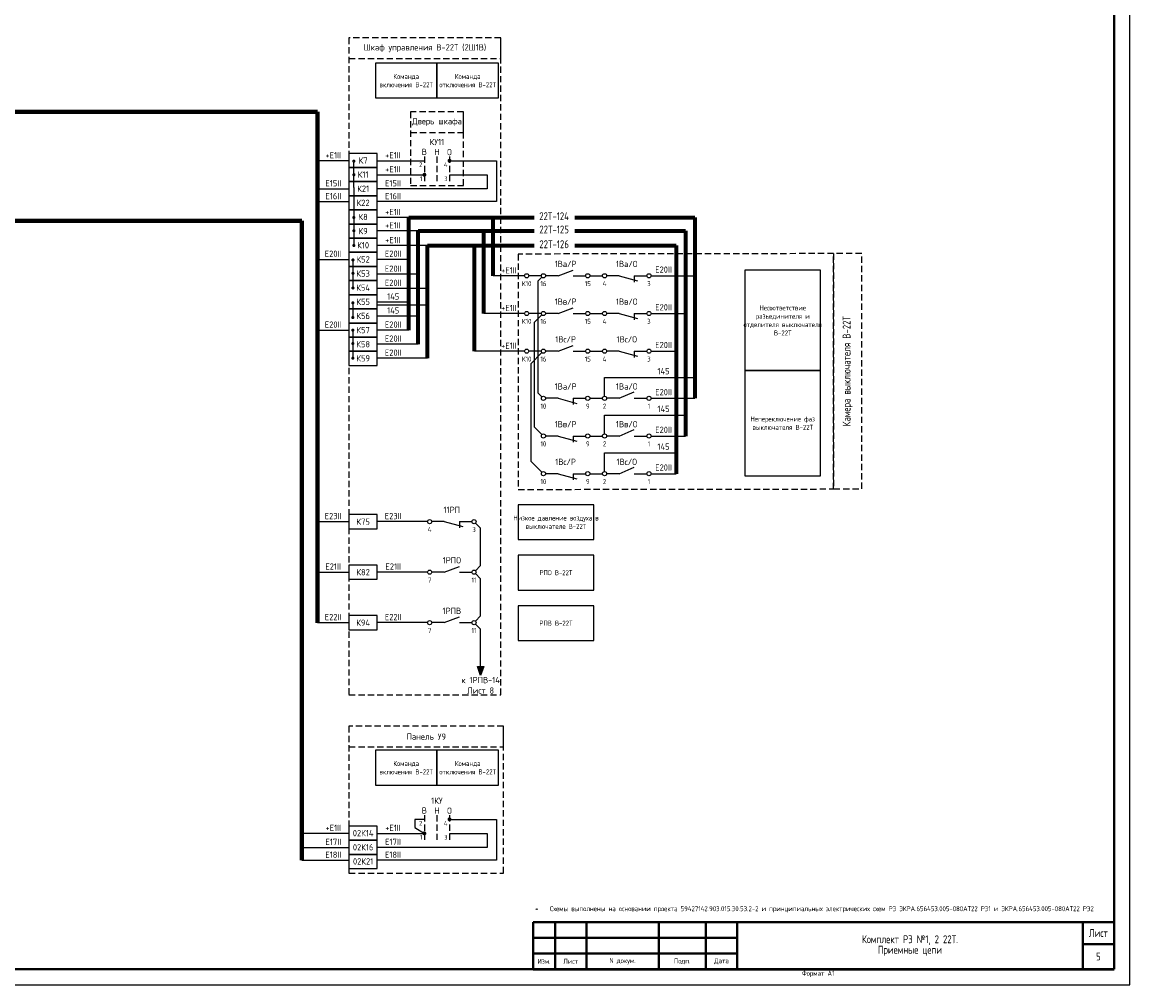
# Model space of a CAD drawing. Header units: millimetres. Extents: x 616 to 6196, y 2487 to 5711.
# Tile 30 of 46: x 3284 to 3637, y 5117 to 5423. Entities that reach past the tile are written whole.
import ezdxf
from ezdxf.enums import TextEntityAlignment as Align

# ---------------------------------------------------------------- set-up
doc = ezdxf.new("R2010")
doc.units = ezdxf.units.MM
doc.linetypes.add('JIS_02_2.0', pattern=[3, 2, -1])
doc.layers.add('основная 0.5', color=7, linetype='Continuous', lineweight=50)
doc.styles.add('SIMPLEX', font='GOST.ttf', dxfattribs={"height": 5})

msp = doc.modelspace()

# ---------------------------------------------------------------- hatches: boundary and pattern name
h = msp.add_hatch(color=256)
h.dxf.hatch_style = 1
h.paths.add_polyline_path([(3430.97, 5218.38), (3428.97, 5218.38), (3429.97, 5215.54)])

# ---------------------------------------------------------------- linework, layer by layer
at = {"lineweight": -2}
for p, q in [((3636.65, 5117.04), (3636.65, 5711.04)), ((2795.65, 5117.04), (3636.65, 5117.04))]:
    msp.add_line(p, q, dxfattribs=at)
at = {"lineweight": 40}
for p, q in [((3631.65, 5122.04), (3631.65, 5706.04)), ((3446.65, 5137.03), (3511.65, 5137.03)), ((3621.65, 5137.04), (3621.65, 5122.04)), ((3446.65, 5132.03), (3511.65, 5132.03)), ((3621.65, 5130.04), (3631.65, 5130.04)), ((3446.65, 5127.03), (3511.65, 5127.03)), ((2815.65, 5122.04), (3631.65, 5122.04))]:
    msp.add_line(p, q, dxfattribs=at)
at = {"lineweight": 80}
for p, q in [((3378.05, 5394.96), (3227.76, 5394.96)), ((3378.05, 5232.31), (3378.05, 5394.96)), ((3227.76, 5360.23), (3373.05, 5360.23)), ((3373.05, 5360.23), (3373.05, 5156.72))]:
    msp.add_line(p, q, dxfattribs=at)
for p, q in [((3388.05, 5379.36), (3378.05, 5379.36)), ((3389.62, 5370.84), (3389.61, 5378.95)), ((3397.05, 5379.36), (3412.05, 5379.36)), ((3420.04, 5379.36), (3435.04, 5379.36)), ((3435.04, 5379.36), (3435.04, 5366.36)), ((3397.05, 5374.9), (3412.05, 5374.9)), ((3420.04, 5374.9), (3432.04, 5374.9)), ((3432.04, 5374.9), (3432.04, 5370.45)), ((3378.05, 5370.45), (3388.05, 5370.45)), ((3389.62, 5370.84), (3389.62, 5352.39)), ((3432.04, 5370.45), (3397.05, 5370.45)), ((3378.05, 5366.36), (3388.05, 5366.36)), ((3435.04, 5366.36), (3397.05, 5366.36)), ((3407.05, 5361.31), (3397.05, 5361.31)), ((3410.05, 5357.07), (3397.05, 5357.07)), ((3413.05, 5352.39), (3397.05, 5352.39)), ((3378.05, 5347.97), (3388.05, 5347.97)), ((3389.31, 5347.79), (3389.31, 5338.87)), ((3407.05, 5347.97), (3397.05, 5347.97)), ((3410.05, 5343.21), (3397.05, 5343.21)), ((3443.96, 5342.74), (3433.96, 5342.74)), ((3449.28, 5342.74), (3445.28, 5342.74)), ((3454.61, 5342.74), (3450.61, 5342.74)), ((3454.61, 5342.74), (3459.42, 5344.58)), ((3459.42, 5342.74), (3463.42, 5342.74)), ((3464.74, 5342.74), (3468.74, 5342.74)), ((3474.07, 5342.74), (3470.07, 5342.74)), ((3474.07, 5342.74), (3479.93, 5341.16)), ((3478.88, 5342.74), (3482.88, 5342.74)), ((3478.88, 5342.74), (3478.88, 5340.74)), ((3484.21, 5342.74), (3498.17, 5342.74)), ((3449.48, 5342.27), (3448.18, 5340.98)), ((3448.18, 5340.98), (3448.18, 5305.51)), ((3413.05, 5338.73), (3397.05, 5338.73)), ((3389.3, 5334.13), (3389.29, 5329.45)), ((3407.05, 5334.37), (3397.05, 5334.37)), ((3413.05, 5333.44), (3397.05, 5333.44)), ((3454.61, 5330.74), (3459.42, 5332.58)), ((3410.05, 5329.93), (3397.05, 5329.93)), ((3443.96, 5330.74), (3430.96, 5330.74)), ((3449.28, 5330.74), (3445.28, 5330.74)), ((3449.48, 5330.27), (3447.03, 5327.82)), ((3454.61, 5330.74), (3450.61, 5330.74)), ((3459.42, 5330.74), (3463.42, 5330.74)), ((3464.74, 5330.74), (3468.74, 5330.74)), ((3474.07, 5330.74), (3470.07, 5330.74)), ((3474.07, 5330.74), (3479.93, 5329.16)), ((3478.88, 5330.74), (3482.88, 5330.74)), ((3478.88, 5330.74), (3478.88, 5328.74)), ((3484.21, 5330.74), (3495.17, 5330.74)), ((3378.05, 5325.42), (3388.05, 5325.42)), ((3389.29, 5325.42), (3389.3, 5316.5)), ((3407.05, 5325.42), (3397.05, 5325.42)), ((3447.03, 5327.82), (3447.03, 5294.66)), ((3410.05, 5320.98), (3397.05, 5320.98)), ((3443.96, 5318.74), (3427.96, 5318.74)), ((3449.28, 5318.74), (3445.28, 5318.74)), ((3449.48, 5318.27), (3445.91, 5314.71)), ((3454.61, 5318.74), (3450.61, 5318.74)), ((3454.61, 5318.74), (3459.42, 5320.58)), ((3459.42, 5318.74), (3463.42, 5318.74)), ((3464.74, 5318.74), (3468.74, 5318.74)), ((3474.07, 5318.74), (3470.07, 5318.74)), ((3474.07, 5318.74), (3479.93, 5317.16)), ((3478.88, 5318.74), (3482.88, 5318.74)), ((3478.88, 5318.74), (3478.88, 5316.74)), ((3484.21, 5318.74), (3492.17, 5318.74)), ((3413.05, 5316.47), (3397.05, 5316.47)), ((3445.91, 5314.71), (3445.91, 5283.78)), ((3469.41, 5304.41), (3469.41, 5310.41)), ((3469.41, 5310.41), (3498.17, 5310.41)), ((3449.48, 5304.21), (3448.18, 5305.51)), ((3474.07, 5303.74), (3478.88, 5305.77)), ((3454.61, 5303.74), (3450.61, 5303.74)), ((3454.61, 5303.74), (3460.57, 5302.13)), ((3459.42, 5303.74), (3463.42, 5303.74)), ((3459.42, 5303.74), (3459.42, 5301.74)), ((3464.74, 5303.74), (3468.74, 5303.74)), ((3474.07, 5303.74), (3470.07, 5303.74)), ((3478.88, 5303.74), (3482.88, 5303.74)), ((3484.21, 5303.74), (3498.17, 5303.74)), ((3469.41, 5292.41), (3469.41, 5298.41)), ((3469.41, 5298.41), (3495.17, 5298.41)), ((3449.48, 5292.21), (3447.03, 5294.66)), ((3474.07, 5291.74), (3478.88, 5293.77)), ((3454.61, 5291.74), (3450.61, 5291.74)), ((3454.61, 5291.74), (3460.57, 5290.13)), ((3459.42, 5291.74), (3463.42, 5291.74)), ((3459.42, 5291.74), (3459.42, 5289.74)), ((3464.74, 5291.74), (3468.74, 5291.74)), ((3474.07, 5291.74), (3470.07, 5291.74)), ((3478.88, 5291.74), (3482.88, 5291.74)), ((3484.21, 5291.74), (3495.17, 5291.74)), ((3469.41, 5280.41), (3469.41, 5286.41)), ((3469.41, 5286.41), (3492.17, 5286.41)), ((3449.48, 5280.21), (3445.91, 5283.78)), ((3454.61, 5279.74), (3450.61, 5279.74)), ((3454.61, 5279.74), (3460.57, 5278.13)), ((3459.42, 5279.74), (3463.42, 5279.74)), ((3459.42, 5279.74), (3459.42, 5277.74)), ((3464.74, 5279.74), (3468.74, 5279.74)), ((3474.07, 5279.74), (3470.07, 5279.74)), ((3474.07, 5279.74), (3478.88, 5281.77)), ((3478.88, 5279.74), (3482.88, 5279.74)), ((3484.21, 5279.74), (3492.17, 5279.74)), ((3378.05, 5264.48), (3388.05, 5264.48)), ((3413.05, 5264.48), (3397.05, 5264.48)), ((3418.38, 5264.48), (3414.38, 5264.48)), ((3418.38, 5264.48), (3424.25, 5262.91)), ((3423.19, 5264.48), (3427.19, 5264.48)), ((3423.19, 5264.48), (3423.19, 5262.48)), ((3428.32, 5264.01), (3429.97, 5262.36)), ((3429.97, 5250.52), (3429.97, 5262.36)), ((3378.05, 5248.4), (3388.05, 5248.4)), ((3413.05, 5248.4), (3397.05, 5248.4)), ((3418.38, 5248.4), (3414.38, 5248.4)), ((3418.38, 5248.4), (3423.19, 5250.24)), ((3423.19, 5248.4), (3427.19, 5248.4)), ((3428.32, 5248.87), (3429.97, 5250.52)), ((3428.32, 5247.93), (3429.97, 5246.28)), ((3429.97, 5234.45), (3429.97, 5246.28)), ((3418.38, 5232.33), (3423.19, 5234.17)), ((3428.32, 5232.8), (3429.97, 5234.45)), ((3378.05, 5232.33), (3388.05, 5232.33)), ((3413.05, 5232.33), (3397.05, 5232.33)), ((3418.38, 5232.33), (3414.38, 5232.33)), ((3423.19, 5232.33), (3427.19, 5232.33)), ((3428.32, 5231.86), (3429.97, 5230.21)), ((3429.97, 5218.38), (3429.97, 5230.21)), ((3428.97, 5218.38), (3430.97, 5218.38)), ((3429.97, 5215.54), (3428.97, 5218.38)), ((3430.97, 5218.38), (3429.97, 5215.54)), ((3412.04, 5169.72), (3409.01, 5169.72)), ((3409.01, 5169.72), (3409.01, 5167.17)), ((3409.01, 5167.17), (3412.04, 5165.26)), ((3420.04, 5169.72), (3435.04, 5169.72)), ((3435.04, 5169.72), (3435.04, 5156.72)), ((3388.05, 5165.26), (3373.05, 5165.26)), ((3397.05, 5165.26), (3412.05, 5165.26)), ((3420.04, 5165.26), (3432.04, 5165.26)), ((3432.04, 5165.26), (3432.04, 5160.81)), ((3373.05, 5160.81), (3388.05, 5160.81)), ((3432.04, 5160.81), (3397.05, 5160.81)), ((3373.05, 5156.72), (3388.05, 5156.72)), ((3435.04, 5156.72), (3397.05, 5156.72))]:
    msp.add_line(p, q)
at = {"linetype": 'JIS_02_2.0'}
for p, q in [((3412.04, 5380.72), (3412.04, 5372.88)), ((3412.04, 5380.72), (3412.04, 5375.72)), ((3416.04, 5380.72), (3416.04, 5372.88)), ((3416.04, 5380.72), (3416.04, 5375.72)), ((3420.04, 5380.72), (3420.04, 5372.88)), ((3420.04, 5380.72), (3420.04, 5375.72)), ((3412.04, 5171.08), (3412.04, 5163.24)), ((3412.04, 5171.08), (3412.04, 5166.08)), ((3416.04, 5171.08), (3416.04, 5163.24)), ((3416.04, 5171.08), (3416.04, 5166.08)), ((3420.04, 5171.08), (3420.04, 5163.24)), ((3420.04, 5171.08), (3420.04, 5166.08))]:
    msp.add_line(p, q, dxfattribs=at)
at = {"lineweight": 70}
for p, q in [((3407.05, 5361.31), (3447.05, 5361.31)), ((3407.05, 5325.42), (3407.05, 5361.31)), ((3433.96, 5342.74), (3433.96, 5361.31)), ((3459.92, 5361.31), (3498.17, 5361.31)), ((3498.17, 5361.31), (3498.17, 5303.74)), ((3410.05, 5320.98), (3410.05, 5357.07)), ((3410.05, 5357.07), (3447.05, 5357.07)), ((3430.96, 5330.74), (3430.96, 5357.07)), ((3459.92, 5357.07), (3495.17, 5357.07)), ((3495.17, 5357.07), (3495.17, 5291.74)), ((3413.05, 5316.47), (3413.05, 5352.39)), ((3413.05, 5352.39), (3447.05, 5352.39)), ((3427.96, 5318.74), (3427.96, 5352.39)), ((3459.92, 5352.39), (3492.17, 5352.39)), ((3492.17, 5352.39), (3492.17, 5279.74))]:
    msp.add_line(p, q, dxfattribs=at)
at = {"color": 32, "linetype": 'JIS_02_2.0', "true_color": 0xcd6928}
for points in [[(3436.4, 5418.47), (3388.05, 5418.47), (3388.05, 5209.33), (3436.4, 5209.33)], [(3436.4, 5418.47), (3388.05, 5418.47), (3388.05, 5411.91), (3436.4, 5411.91)], [(3424.48, 5394.96), (3407.64, 5394.96), (3407.64, 5371.47), (3424.48, 5371.47)], [(3424.48, 5394.96), (3407.64, 5394.96), (3407.64, 5388.4), (3424.48, 5388.4)], [(3542.35, 5349.8), (3441.91, 5349.66), (3441.91, 5274.74), (3542.35, 5274.88)], [(3542.35, 5349.8), (3542.35, 5274.88), (3551.29, 5274.89), (3551.29, 5349.8)], [(3437.22, 5199.33), (3388.05, 5199.33), (3388.05, 5152.61), (3437.22, 5152.61)], [(3437.22, 5199.33), (3388.05, 5199.33), (3388.05, 5192.76), (3437.22, 5192.76)]]:
    msp.add_lwpolyline(points, close=True, dxfattribs=at)
at = {"color": 7}
for points in [[(3396.45, 5399.34), (3416.04, 5399.34), (3416.04, 5410.42), (3396.45, 5410.42)], [(3416.04, 5399.34), (3435.63, 5399.34), (3435.63, 5410.42), (3416.04, 5410.42)], [(3514.1, 5312.59), (3538.18, 5312.59), (3538.18, 5344.49), (3514.1, 5344.49)], [(3514.1, 5279.06), (3538.18, 5279.06), (3538.18, 5312.59), (3514.1, 5312.59)], [(3441.91, 5258.78), (3465.98, 5258.78), (3465.98, 5269.85), (3441.91, 5269.85)], [(3441.91, 5242.7), (3465.98, 5242.7), (3465.98, 5253.78), (3441.91, 5253.78)], [(3441.91, 5226.63), (3465.98, 5226.63), (3465.98, 5237.7), (3441.91, 5237.7)], [(3396.45, 5180.63), (3416.04, 5180.63), (3416.04, 5191.71), (3396.45, 5191.71)], [(3416.04, 5180.63), (3435.63, 5180.63), (3435.63, 5191.71), (3416.04, 5191.71)]]:
    msp.add_lwpolyline(points, close=True, dxfattribs=at)
for points in [[(3388.05, 5377.21), (3397.05, 5377.21), (3397.05, 5381.71), (3388.05, 5381.71)], [(3388.05, 5372.71), (3397.05, 5372.71), (3397.05, 5377.21), (3388.05, 5377.21)], [(3388.05, 5368.21), (3397.05, 5368.21), (3397.05, 5372.71), (3388.05, 5372.71)], [(3388.05, 5363.71), (3397.05, 5363.71), (3397.05, 5368.21), (3388.05, 5368.21)], [(3388.05, 5359.21), (3397.05, 5359.21), (3397.05, 5363.71), (3388.05, 5363.71)], [(3388.05, 5354.71), (3397.05, 5354.71), (3397.05, 5359.21), (3388.05, 5359.21)], [(3388.05, 5350.21), (3397.05, 5350.21), (3397.05, 5354.71), (3388.05, 5354.71)], [(3388.05, 5345.71), (3397.05, 5345.71), (3397.05, 5350.21), (3388.05, 5350.21)], [(3388.05, 5341.21), (3397.05, 5341.21), (3397.05, 5345.71), (3388.05, 5345.71)], [(3388.05, 5336.71), (3397.05, 5336.71), (3397.05, 5341.21), (3388.05, 5341.21)], [(3388.05, 5332.21), (3397.05, 5332.21), (3397.05, 5336.71), (3388.05, 5336.71)], [(3388.05, 5327.71), (3397.05, 5327.71), (3397.05, 5332.21), (3388.05, 5332.21)], [(3388.05, 5323.21), (3397.05, 5323.21), (3397.05, 5327.71), (3388.05, 5327.71)], [(3388.05, 5318.71), (3397.05, 5318.71), (3397.05, 5323.21), (3388.05, 5323.21)], [(3388.05, 5314.21), (3397.05, 5314.21), (3397.05, 5318.71), (3388.05, 5318.71)], [(3388.05, 5262.22), (3397.05, 5262.22), (3397.05, 5266.72), (3388.05, 5266.72)], [(3388.05, 5246.14), (3397.05, 5246.14), (3397.05, 5250.64), (3388.05, 5250.64)], [(3388.05, 5230.07), (3397.05, 5230.07), (3397.05, 5234.57), (3388.05, 5234.57)], [(3388.05, 5163.08), (3397.05, 5163.08), (3397.05, 5167.58), (3388.05, 5167.58)], [(3388.05, 5158.58), (3397.05, 5158.58), (3397.05, 5163.08), (3388.05, 5163.08)], [(3388.05, 5154.08), (3397.05, 5154.08), (3397.05, 5158.58), (3388.05, 5158.58)]]:
    msp.add_lwpolyline(points, close=True)
for points, const_width in [([(3389.61, 5379.5, 1), (3389.61, 5378.95, 1)], 0.45), ([(3419.67, 5379.36, 1), (3420.42, 5379.36, 1)], 0.5), ([(3389.62, 5375.17, 1), (3389.62, 5374.62, 1)], 0.45), ([(3411.68, 5374.9, 1), (3412.43, 5374.9, 1)], 0.5), ([(3389.61, 5361.58, 1), (3389.61, 5361.03, 1)], 0.45), ([(3389.62, 5357.34, 1), (3389.62, 5356.79, 1)], 0.45), ([(3389.62, 5352.66, 1), (3389.62, 5352.11, 1)], 0.45), ([(3389.31, 5348.06, 1), (3389.31, 5347.51, 1)], 0.45), ([(3389.32, 5343.82, 1), (3389.32, 5343.27, 1)], 0.45), ([(3389.31, 5339.14, 1), (3389.31, 5338.59, 1)], 0.45), ([(3389.3, 5334.4, 1), (3389.3, 5333.85, 1)], 0.45), ([(3389.29, 5329.72, 1), (3389.29, 5329.17, 1)], 0.45), ([(3389.29, 5325.7, 1), (3389.29, 5325.15, 1)], 0.45), ([(3389.3, 5321.46, 1), (3389.3, 5320.91, 1)], 0.45), ([(3389.3, 5316.78, 1), (3389.3, 5316.23, 1)], 0.45), ([(3419.67, 5169.72, 1), (3420.42, 5169.72, 1)], 0.5), ([(3411.68, 5165.26, 1), (3412.43, 5165.26, 1)], 0.5)]:
    msp.add_lwpolyline(points, format="xyb", close=True, dxfattribs=dict(const_width=const_width))
for centre in [(3444.62, 5342.74), (3449.95, 5342.74), (3464.08, 5342.74), (3469.41, 5342.74), (3483.54, 5342.74), (3444.62, 5330.74), (3449.95, 5330.74), (3464.08, 5330.74), (3469.41, 5330.74), (3483.54, 5330.74), (3444.62, 5318.74), (3449.95, 5318.74), (3464.08, 5318.74), (3469.41, 5318.74), (3483.54, 5318.74), (3449.95, 5303.74), (3464.08, 5303.74), (3469.41, 5303.74), (3483.54, 5303.74), (3449.95, 5291.74), (3464.08, 5291.74), (3469.41, 5291.74), (3483.54, 5291.74), (3449.95, 5279.74), (3464.08, 5279.74), (3469.41, 5279.74), (3483.54, 5279.74), (3413.72, 5264.48), (3427.85, 5264.48), (3413.72, 5248.4), (3427.85, 5248.4), (3413.72, 5232.33), (3427.85, 5232.33)]:
    msp.add_circle(centre, 0.663)
at = {"layer": 'основная 0.5', "lineweight": 40}
for p, q in [((3446.65, 5137.03), (3446.65, 5122.04)), ((3453.65, 5122.04), (3453.65, 5137.03)), ((3463.65, 5122.04), (3463.65, 5137.03)), ((3486.65, 5122.04), (3486.65, 5137.03)), ((3501.65, 5122.04), (3501.65, 5137.03)), ((3511.65, 5122.04), (3511.65, 5137.04)), ((3511.65, 5137.04), (3631.65, 5137.04))]:
    msp.add_line(p, q, dxfattribs=at)
at = {"layer": 'основная 0.5', "color": 0}
msp.add_line((3446.65, 5122.04), (3631.65, 5122.04), dxfattribs=at)

# ---------------------------------------------------------------- texts
at = {"color": 4, "style": 'SIMPLEX'}
for s, p in [('22Т-124', (3453.35, 5360.45)), ('22Т-125', (3453.35, 5356.22)), ('22Т-126', (3453.35, 5351.53))]:
    msp.add_text(s, height=2.5, dxfattribs=at).set_placement(p, align=Align.CENTER)
at = {"style": 'SIMPLEX'}
for s, insert, char_height, width, attachment_point in [('Шкаф управления В-22Т (2Ш1В)', (3412.23, 5415.19), 2, 48.3456, 5), ('Дверь шкафа', (3416.06, 5391.68), 2, 16.8373, 5), ('КУ11', (3416.04, 5385.31), 2, 5.202, 5), ('+Е1II', (3383.05, 5381.1), 2, 10, 5), ('+Е1II', (3402.05, 5381.1), 2, 10, 5), ('В', (3412.04, 5382.17), 2, 2.6019, 5), ('Н', (3416.04, 5382.15), 2, 2.959, 5), ('О', (3420.04, 5382.11), 2, 2.959, 5), ('К7', (3392.55, 5379.46), 2, 9, 5), ('2', (3411.38, 5378.1), 1.5, 1.0281, 6), ('4', (3419.38, 5378.1), 1.5, 0.8612, 6), ('К11', (3392.55, 5374.96), 2, 9, 5), ('+Е1II', (3402.05, 5376.64), 2, 10, 5), ('1', (3411.38, 5373.64), 1.5, 1.0281, 6), ('3', (3419.38, 5373.64), 1.5, 0.8612, 6), ('Е15II', (3383.05, 5372.19), 2, 10, 5), ('К21', (3392.55, 5370.46), 2, 9, 5), ('Е15II', (3402.05, 5372.19), 2, 10, 5), ('Е16II', (3383.05, 5368.1), 2, 10, 5), ('Е16II', (3402.05, 5368.1), 2, 10, 5), ('К22', (3392.55, 5365.96), 2, 9, 5), ('+Е1II', (3402.05, 5363.04), 2, 10, 5), ('К8', (3392.55, 5361.46), 2, 9, 5), ('К9', (3392.55, 5356.96), 2, 9, 5), ('+Е1II', (3402.05, 5358.8), 2, 10, 5), ('К10', (3392.55, 5352.46), 2, 9, 5), ('+Е1II', (3402.05, 5354.12), 2, 10, 5), ('Е20II', (3382.99, 5349.76), 2, 10, 5), ('Е20II', (3402.12, 5349.76), 2, 10, 5), ('К52', (3392.55, 5347.96), 2, 9, 5), ('Е20II', (3402.12, 5345), 2, 10, 5), ('1Ва/Р', (3457.01, 5346.51), 2, 4.808, 5), ('1Ва/О', (3476.48, 5346.51), 2, 4.808, 5), ('К53', (3392.55, 5343.46), 2, 9, 5), ('+Е1II', (3438.96, 5344.48), 2, 10, 5), ('E20II', (3488.19, 5344.71), 2, 7.9662, 5), ('К54', (3392.55, 5338.96), 2, 9, 5), ('Е20II', (3402.12, 5340.51), 2, 10, 5), ('К55', (3392.55, 5334.46), 2, 9, 5), ('145', (3402.12, 5336.16), 2, 10, 5), ('1Вв/Р', (3457.01, 5334.51), 2, 4.808, 5), ('1Вв/О', (3476.48, 5334.51), 2, 4.808, 5), ('145', (3402.12, 5331.72), 2, 10, 5), ('+Е1II', (3438.96, 5332.48), 2, 10, 5), ('E20II', (3488.19, 5332.71), 2, 7.9662, 5), ('К56', (3392.55, 5329.96), 2, 9, 5), ('Е20II', (3382.99, 5327.21), 2, 10, 5), ('К57', (3392.55, 5325.46), 2, 9, 5), ('Е20II', (3402.12, 5327.21), 2, 10, 5), ('К58', (3392.55, 5320.96), 2, 9, 5), ('Е20II', (3402.12, 5322.76), 2, 10, 5), ('+Е1II', (3438.96, 5320.48), 2, 10, 5), ('1Вс/Р', (3457.01, 5322.51), 2, 4.808, 5), ('1Вс/О', (3476.48, 5322.51), 2, 4.808, 5), ('E20II', (3488.19, 5320.71), 2, 7.9662, 5), ('Е20II', (3402.12, 5318.26), 2, 10, 5), ('К59', (3392.55, 5316.46), 2, 9, 5), ('145', (3488.19, 5312.37), 2, 7.9662, 5), ('1Ва/Р', (3457.01, 5307.51), 2, 4.808, 5), ('1Ва/О', (3476.48, 5307.51), 2, 4.808, 5), ('E20II', (3488.19, 5305.71), 2, 7.9662, 5), ('145', (3488.19, 5300.37), 2, 7.9662, 5), ('1Вв/Р', (3457.01, 5295.51), 2, 4.808, 5), ('1Вв/О', (3476.48, 5295.51), 2, 4.808, 5), ('E20II', (3488.19, 5293.71), 2, 7.9662, 5), ('145', (3488.19, 5288.37), 2, 7.9662, 5), ('1Вс/Р', (3457.01, 5283.51), 2, 4.808, 5), ('1Вс/О', (3476.48, 5283.51), 2, 4.808, 5), ('E20II', (3488.19, 5281.71), 2, 7.9662, 5), ('11РП', (3420.79, 5268.24), 2, 4.808, 5), ('Е23II', (3382.99, 5266.26), 2, 10, 5), ('К75', (3392.55, 5264.47), 2, 9, 5), ('Е23II', (3402.12, 5266.26), 2, 10, 5), ('Е21II', (3382.99, 5250.19), 2, 10, 5), ('Е21II', (3402.12, 5250.19), 2, 10, 5), ('1РПО', (3420.79, 5252.17), 2, 4.808, 5), ('К82', (3392.55, 5248.39), 2, 9, 5), ('1РПВ', (3420.79, 5236.09), 2, 4.808, 5), ('Е22II', (3382.99, 5234.11), 2, 10, 5), ('К94', (3392.55, 5232.32), 2, 9, 5), ('Е22II', (3402.12, 5234.11), 2, 10, 5), ('к 1РПВ-14\\PЛист 8', (3429.97, 5212.39), 2, 12.3167, 5), ('Панель У9', (3412.64, 5196.05), 2, 49.169, 5), ('В', (3412.04, 5172.53), 2, 2.6019, 5), ('1КУ', (3416.04, 5175.67), 2, 5.202, 5), ('Н', (3416.04, 5172.51), 2, 2.959, 5), ('О', (3420.04, 5172.48), 2, 2.959, 5), ('+Е1II', (3383.05, 5167), 2, 10, 5), ('02К14', (3392.55, 5165.33), 2, 9, 5), ('+Е1II', (3402.05, 5167), 2, 10, 5), ('2', (3411.38, 5168.47), 1.5, 1.0281, 6), ('4', (3419.38, 5168.47), 1.5, 0.8612, 6), ('Е17II', (3383.05, 5162.55), 2, 10, 5), ('Е17II', (3402.05, 5162.55), 2, 10, 5), ('1', (3411.38, 5164.01), 1.5, 1.0281, 6), ('3', (3419.38, 5164.01), 1.5, 0.8612, 6), ('Е18II', (3383.05, 5158.46), 2, 10, 5), ('02К16', (3392.55, 5160.83), 2, 9, 5), ('Е18II', (3402.05, 5158.46), 2, 10, 5), ('02К21', (3392.55, 5156.33), 2, 9, 5)]:
    msp.add_mtext(s, dxfattribs=dict(at, insert=insert, char_height=char_height, width=width, attachment_point=attachment_point))
at = {"color": 7, "char_height": 1.6, "attachment_point": 5, "style": 'SIMPLEX'}
for s, insert, width in [('Команда \\Pвключения В-22Т', (3406.25, 5404.88), 19.5903), ('Команда \\Pотключения В-22Т', (3425.84, 5404.88), 19.5903), ('К10', (3444.62, 5340.24), 2.2967), ('16', (3449.95, 5340.24), 2.2967), ('15', (3464.08, 5340.24), 2.2967), ('4', (3469.41, 5340.24), 2.2967), ('3', (3483.54, 5340.24), 2.2967), ('Несоответствие разъединителя и отделителя выключателя В-22Т', (3526.14, 5328.54), 24.073), ('К10', (3444.62, 5328.24), 2.2967), ('16', (3449.95, 5328.24), 2.2967), ('15', (3464.08, 5328.24), 2.2967), ('4', (3469.41, 5328.24), 2.2967), ('3', (3483.54, 5328.24), 2.2967), ('К10', (3444.62, 5316.24), 2.2967), ('16', (3449.95, 5316.24), 2.2967), ('15', (3464.08, 5316.24), 2.2967), ('4', (3469.41, 5316.24), 2.2967), ('3', (3483.54, 5316.24), 2.2967), ('10', (3449.95, 5301.24), 2.2967), ('9', (3464.08, 5301.24), 2.2967), ('2', (3469.41, 5301.24), 2.2967), ('1', (3483.54, 5301.24), 2.2967), ('Непереключение фаз выключателя В-22Т', (3526.14, 5295.83), 24.073), ('10', (3449.95, 5289.24), 2.2967), ('9', (3464.08, 5289.24), 2.2967), ('2', (3469.41, 5289.24), 2.2967), ('1', (3483.54, 5289.24), 2.2967), ('10', (3449.95, 5277.24), 2.2967), ('9', (3464.08, 5277.24), 2.2967), ('2', (3469.41, 5277.24), 2.2967), ('1', (3483.54, 5277.24), 2.2967), ('Низкое давление воздуха в выключателе В-22Т', (3453.94, 5264.31), 24.073), ('4', (3413.72, 5261.98), 2.2967), ('3', (3427.85, 5261.98), 2.2967), ('РПО В-22Т', (3453.94, 5248.24), 24.073), ('7', (3413.72, 5245.9), 2.2967), ('11', (3427.85, 5245.9), 2.2967), ('7', (3413.72, 5229.83), 2.2967), ('11', (3427.85, 5229.83), 2.2967), ('РПВ В-22Т', (3453.94, 5232.17), 24.073), ('Команда \\Pвключения В-22Т', (3406.25, 5186.17), 19.5903), ('Команда \\Pотключения В-22Т', (3425.84, 5186.17), 19.5903)]:
    msp.add_mtext(s, dxfattribs=dict(at, insert=insert, width=width))
at = {"insert": (3546.82, 5312.34), "char_height": 2.5, "width": 74.9151, "attachment_point": 5, "rotation": 90, "style": 'SIMPLEX'}
msp.add_mtext('Камера выключателя В-22Т', dxfattribs=at)
at = {"lineweight": 35, "attachment_point": 5, "line_spacing_factor": 0.8, "style": 'SIMPLEX'}
for s, insert, char_height, width in [('\\pxi-3,l4,ql,t4;*^IСхемы выполнены на основании проекта 59427142.903.015.Э0.53.2-2 и принципиальных электрических схем РЭ ЭКРА.656453.005-080AТ22 РЭ1 и ЭКРА.656453.005-080AТ22 РЭ2', (3538.16, 5141.07), 1.6, 185), ('Лист', (3626.65, 5133.54), 2.5, 10), ('Комплект РЗ №1, 2 22Т. \\PПриемные цепи', (3566.65, 5129.54), 2.5, 110), ('5', (3626.65, 5126.04), 2.5, 10), ('Изм.', (3450.15, 5124.54), 1.6, 7), ('Лист', (3458.65, 5124.54), 1.6, 10), ('N докум.', (3475.15, 5124.54), 1.6, 23), ('Подп.', (3494.15, 5124.54), 1.6, 15), ('Дата', (3506.65, 5124.54), 1.6, 10)]:
    msp.add_mtext(s, dxfattribs=dict(at, insert=insert, char_height=char_height, width=width))
at = {"lineweight": 30, "insert": (3532.25, 5121.52), "char_height": 1.6, "attachment_point": 1, "style": 'SIMPLEX'}
msp.add_mtext_dynamic_manual_height_columns('Формат А1', width=45.8537, gutter_width=12.5, heights=[0], dxfattribs=at)

doc.saveas('drawing.dxf')
